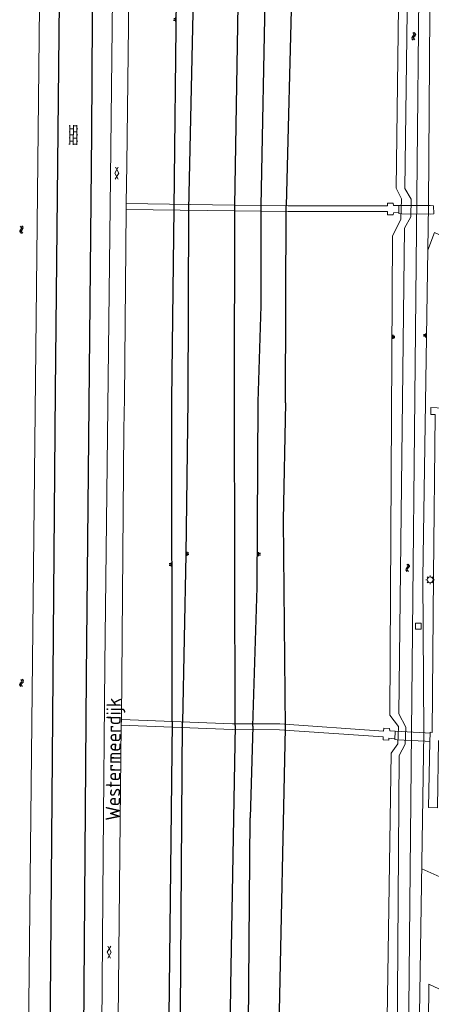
# Model space of a CAD drawing. Extents: x 168769 to 512904, y 516715 to 1559940.
# Tile 74 of 186: x 168923 to 168994, y 519824 to 519994. Entities that reach past the tile are written whole.
import ezdxf

# ---------------------------------------------------------------- set-up
doc = ezdxf.new("R2010")
doc.units = 0
doc.header["$MEASUREMENT"] = 0
doc.layers.get('0').update_dxf_attribs({"linetype": 'CONTINUOUS'})
for name, color, linetype, lineweight in [('B04_KUNSTWERK', 32, 'CONTINUOUS', 0), ('Q21_LANTAARNPAAL', 7, 'CONTINUOUS', 18), ('Q28_rioolput', 7, 'CONTINUOUS', 18), ('S01_symb_gesloten_verh', 7, 'CONTINUOUS', 0), ('S02_symb_open_verh', 7, 'CONTINUOUS', 13), ('T02_RASTER', 34, 'CONTINUOUS', 0), ('T09_INSTEEKSLOOT', 72, 'CONTINUOUS', 0), ('T51_CULTUURSCHEIDING', 3, 'CONTINUOUS', 0), ('V00_kant_verharding', 252, 'CONTINUOUS', 0), ('W00_KANT_WATER', 140, 'CONTINUOUS', 0)]:
    doc.layers.add(name, color=color, linetype=linetype, lineweight=lineweight)
for name, color, linetype in [('S04_Talud', 7, 'CONTINUOUS'), ('S05_Water', 132, 'CONTINUOUS'), ('T20_TALUD', 34, 'CONTINUOUS'), ('Z06_STRAATNAAM', 7, 'CONTINUOUS')]:
    doc.layers.add(name, color=color, linetype=linetype)
doc.styles.add('ISOCP', font='isocp.shx', dxfattribs={"height": 1.8})

# ---------------------------------------------------------------- blocks, each defined once
blk = doc.blocks.new('S04')
at = {"color": 0}
for p, q in [((0, 0.5), (0.5, 0.5)), ((0, 0.25), (1, 0.25)), ((0, 0), (0.5, 0)), ((0, -0.25), (1, -0.25)), ((0, -0.5), (0.5, -0.5))]:
    blk.add_line(p, q, dxfattribs=at)
blk = doc.blocks.new('S05')
at = {"color": 0}
for p, q in [((0.08, 0.3), (0.38, 0.59)), ((0.11, -0.19), (0.41, 0.09)), ((0.38, 0.59), (0.68, 0.71)), ((0.41, 0.09), (0.71, 0.21)), ((0.68, 0.71), (1.01, 0.62)), ((0.71, 0.21), (1.02, 0.12)), ((1.01, 0.62), (1.33, 0.37)), ((1.02, 0.12), (1.36, -0.12)), ((1.33, 0.37), (1.66, 0.13)), ((1.66, 0.13), (1.97, 0.04)), ((1.97, 0.04), (2.28, 0.16)), ((2.28, 0.16), (2.58, 0.44)), ((1.36, -0.12), (1.68, -0.37)), ((1.68, -0.37), (2, -0.46)), ((2, -0.46), (2.31, -0.33)), ((2.31, -0.33), (2.61, -0.05))]:
    blk.add_line(p, q, dxfattribs=at)
blk = doc.blocks.new('S024')
at = {"color": 0}
for p, q in [((0, 1.2), (6.7, 1.2)), ((0, 0), (6.7, 0)), ((0.2, 1.2), (0.2, 0)), ((1.25, 1.5), (1.25, 1.2)), ((1.25, 0), (1.25, -1.2)), ((2.3, 1.2), (2.3, 0)), ((3.35, 1.5), (3.35, 1.2)), ((3.35, 0), (3.35, -1.2)), ((4.4, 1.2), (4.4, 0)), ((5.45, 1.5), (5.45, 1.2)), ((5.45, 0), (5.45, -1.2)), ((6.5, 1.2), (6.5, 0)), ((0, -1.2), (6.7, -1.2)), ((0.2, -1.2), (0.2, -1.5)), ((2.3, -1.2), (2.3, -1.5)), ((4.4, -1.2), (4.4, -1.5)), ((6.5, -1.2), (6.5, -1.5))]:
    blk.add_line(p, q, dxfattribs=at)
blk = doc.blocks.new('Q21')
at = {"color": 0}
for points in [[(-1.5, 0), (-1, 0)], [(-1.06, 1.06), (-0.71, 0.71)], [(0, 1.5), (0, 1)], [(1.06, 1.06), (0.71, 0.71)], [(1.5, 0), (1, 0)], [(-1.06, -1.06), (-0.71, -0.71)], [(0, -1.5), (0, -1)], [(1.06, -1.06), (0.71, -0.71)]]:
    blk.add_lwpolyline(points, dxfattribs=at)
blk.add_circle((0, 0), 1, dxfattribs=at)
blk = doc.blocks.new('Q28')
at = {"color": 0}
blk.add_lwpolyline([(1, 1), (1, -1), (-1, -1), (-1, 1)], close=True, dxfattribs=at)
blk = doc.blocks.new('S012')
at = {"color": 0}
for p, q in [((1.18, 2.05), (0, 0)), ((1.18, -2.05), (0, 0)), ((1.4, 0), (0.21, -2.05)), ((1.4, 0), (0.22, 2.05))]:
    blk.add_line(p, q, dxfattribs=at)

msp = doc.modelspace()

# ---------------------------------------------------------------- linework, layer by layer
at = {"layer": 'B04_KUNSTWERK'}
for points in [[(168993.83, 519960.25), (168994.47, 519960.27), (168994.46, 519961.68), (168993.86, 519961.71), (168989.02, 519961.72), (168988.45, 519961.73), (168988.45, 519961.51), (168988.45, 519960.52), (168988.46, 519960.32), (168988.94, 519960.27), (168993.83, 519960.25)], [(168993.87, 519870.74), (168993.78, 519869.29), (168992.97, 519869.34), (168988.18, 519869.57), (168987.77, 519869.61), (168987.77, 519869.84), (168987.83, 519870.85), (168987.84, 519871.05), (168992.99, 519870.79), (168993.87, 519870.74)]]:
    msp.add_lwpolyline(points, dxfattribs=at)
at = {"layer": 'T02_RASTER'}
for points in [[(168992.41, 519847.31), (169000.69, 519843.64), (169001.48, 519845.11), (169003.12, 519844.43)], [(168993.65, 519827.42), (168993.41, 519801.18)], [(168995.38, 519826.62), (168993.65, 519827.42)]]:
    msp.add_lwpolyline(points, dxfattribs=at)
at = {"layer": 'T09_INSTEEKSLOOT'}
msp.add_lwpolyline([(168992.76, 519870.8), (168990.31, 519710.07, -0.888399), (168984.77, 519710.92), (168987.15, 519867.3), (168988.27, 519868.87), (168988.41, 519871.88), (168986.87, 519873.81), (168987.38, 519956.46), (168988.79, 519959.37), (168988.93, 519962.87), (168987.99, 519964.73), (168988.64, 520013.9), (168989.07, 520088.76), (168988.93, 520111.98, -0.7782), (168996.84, 520112.03), (168996.76, 520095.95), (168995.61, 520092.74), (168994.54, 520089.78), (168994.4, 520074.06), (168993.89, 520011.6), (168993.57, 519961.75), (168992.57, 519897.52)], format="xyb", close=True, dxfattribs=at)
at = {"layer": 'T20_TALUD'}
for p, q in [((168953.24, 520010.33), (168952.17, 519961.08)), ((168949.66, 519961.13), (168950.14, 520000)), ((168968.82, 519871.61), (168966.66, 519766.58))]:
    msp.add_line(p, q, dxfattribs=at)
for points in [[(168935.04, 520500), (168929.17, 519929.78), (168927.92, 519782.34)], [(168934.55, 519880.62), (168935.48, 519974.22), (168935.78, 520023.35), (168936.73, 520116.02), (168937.94, 520200.13), (168938.5, 520252.4), (168938.71, 520294.7), (168940.91, 520444), (168941.4, 520500)], [(168964.69, 519961.64), (168965.46, 520000), (168965.4, 520008.05)], [(168960.13, 519961.69), (168960.92, 520006.75)], [(168969.95, 520005.47), (168969.96, 520000), (168969.01, 519961.64)], [(168949.3, 519928.23), (168949.66, 519961.13)], [(168952.17, 519961.08), (168952.05, 519928.16)], [(168960.1, 519927.95), (168960.13, 519961.69)], [(168964.19, 519927.84), (168964.69, 519944.42), (168964.69, 519961.64)], [(168968.88, 519927.67), (168969.01, 519961.64)], [(168949.33, 519872.66), (168949.3, 519928.23)], [(168952.05, 519928.16), (168951.71, 519901.55), (168951.14, 519872.56)], [(168960.21, 519872.07), (168960.1, 519927.95)], [(168963.27, 519871.91), (168964.03, 519895.85), (168964.19, 519927.84)], [(168968.88, 519927.67), (168968.47, 519907.47), (168968.82, 519871.61)], [(168932.54, 519658.88), (168933.56, 519750), (168934.55, 519880.62)], [(168949.33, 519872.66), (168947.29, 519689.54), (168946.54, 519663.55)], [(168949.22, 519664.02), (168949.55, 519709.62), (168950.41, 519772.64), (168951.14, 519872.56)], [(168960.21, 519872.07), (168959.39, 519827.18), (168957.81, 519699.25), (168957.64, 519667.39)], [(168963.27, 519871.91), (168962.82, 519856.12)], [(168961.59, 519705.68), (168962.82, 519856.12)]]:
    msp.add_lwpolyline(points, dxfattribs=at)
at = {"layer": 'T51_CULTUURSCHEIDING'}
msp.add_lwpolyline([(168996.93, 519956.01), (168994.59, 519957.08), (168993.45, 519954)], dxfattribs=at)
at = {"layer": 'V00_kant_verharding'}
for p, q in [((168938.7, 519966.51), (168939.05, 520000)), ((168941.5, 519968.81), (168941.92, 520000)), ((168941.41, 519962.04), (168941.5, 519968.81)), ((168938.23, 519927.01), (168938.7, 519966.51)), ((168937.74, 519882.47), (168938.23, 519927.01)), ((168937.46, 519849.9), (168937.74, 519882.47)), ((168937.11, 519809.4), (168937.46, 519849.9))]:
    msp.add_line(p, q, dxfattribs=at)
for points in [[(168941.41, 519962.04), (168941.4, 519961.04), (168960.04, 519960.79)], [(168941.41, 519962.04), (168960.01, 519961.77)], [(168964.74, 519961.74), (168960.01, 519961.77)], [(168986.51, 519961.66), (168986.51, 519962.14), (168987.5, 519962.13), (168987.52, 519961.7)], [(168941.09, 519928.44), (168941.4, 519961.04)], [(168960.04, 519960.79), (168964.73, 519960.76)], [(168964.73, 519960.76), (168969.37, 519960.67)], [(168964.74, 519961.74), (168969.34, 519961.67)], [(168986.51, 519961.66), (168969.34, 519961.67)], [(168969.37, 519960.67), (168986.49, 519960.66)], [(168987.51, 519960.44), (168987.49, 519960.14), (168986.52, 519960.13), (168986.49, 519960.66)], [(168987.51, 519960.44), (168988.45, 519960.52)], [(168988.45, 519961.73), (168987.52, 519961.7)], [(168940.59, 519873.11), (168940.99, 519923.14), (168941.09, 519928.44)], [(168993.87, 519870.74), (168993.86, 519870.88), (168994.19, 519870.87), (168994.41, 519897.85), (168994.71, 519925.7), (168993.96, 519925.7), (168993.97, 519926.9), (169023.67, 519925.35)], [(168939.11, 519661.24), (168938.65, 519669.86), (168938.47, 519686.81), (168939.07, 519726.05), (168939.27, 519750), (168939.43, 519769.71), (168939.93, 519809.96), (168940.34, 519855.63), (168940.55, 519872.11)], [(168940.59, 519873.11), (168940.55, 519872.11), (168959.76, 519871.38)], [(168940.59, 519873.11), (168959.76, 519872.35)], [(168959.76, 519872.35), (168967.91, 519872.32)], [(168985.83, 519871.08), (168967.91, 519872.32)], [(168967.87, 519871.32), (168959.76, 519871.38)], [(168967.87, 519871.32), (168985.77, 519870.07)], [(168986.74, 519869.84), (168986.73, 519869.55), (168985.72, 519869.6), (168985.77, 519870.07)], [(168985.83, 519871.08), (168985.86, 519871.58), (168986.86, 519871.51), (168986.87, 519871.11)], [(168987.84, 519871.05), (168986.87, 519871.11)], [(168986.74, 519869.84), (168987.77, 519869.78)], [(168995.31, 519869.47), (168995.12, 519857.86), (168993.55, 519857.9), (168993.78, 519869.29)]]:
    msp.add_lwpolyline(points, dxfattribs=at)
at = {"layer": 'W00_KANT_WATER'}
msp.add_lwpolyline([(168929.47, 520280.95), (168923.7, 519738.14)], dxfattribs=at)
msp.add_lwpolyline([(168988.48, 519866.86), (168989.52, 519868.82), (168989.64, 519871.79), (168988.46, 519874.05), (168989.45, 519957.82), (168990.54, 519959.76), (168990.57, 519962.79), (168989.46, 519964.68), (168991.46, 520112.66), (168993.43, 520112.64), (168992.16, 520020.93), (168990.66, 519870.94), (168989.06, 519710.14), (168987.44, 519709.95)], close=True, dxfattribs=at)

# ---------------------------------------------------------------- block references
at = {"layer": 'Q21_LANTAARNPAAL', "xscale": 0.5, "yscale": 0.5}
msp.add_blockref('Q21', (168993.85, 519897.18), dxfattribs=at)
at = {"layer": 'Q28_rioolput', "xscale": 0.5, "yscale": 0.5}
msp.add_blockref('Q28', (168991.8, 519889.18), dxfattribs=at)
at = {"layer": 'S01_symb_gesloten_verh', "xscale": 0.5, "yscale": 0.5, "rotation": 359.8286130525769}
for p in [(168939.43, 519967.31), (168938.14, 519832.97)]:
    msp.add_blockref('S012', p, dxfattribs=at)
at = {"layer": 'S02_symb_open_verh', "xscale": 0.5, "yscale": 0.5, "rotation": 269.5659493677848}
msp.add_blockref('S024', (168932.31, 519975.56), dxfattribs=at)
at = {"layer": 'S04_Talud', "xscale": 0.5, "yscale": 0.5}
for p, rotation in [((168950.1, 519993.76), 179.6253870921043), ((168951.72, 519901.7), 358.7503554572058), ((168964.06, 519901.63), 359.7056530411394), ((168949.35, 519899.78), 179.9394265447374)]:
    msp.add_blockref('S04', p, dxfattribs=dict(at, rotation=rotation))
at = {"layer": 'S04_Talud', "xscale": 0.4999999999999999, "yscale": 0.4999999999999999}
for p, zscale, rotation in [((168987.27, 519939.09), 1.96524061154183, 359.6471185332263), ((168993.22, 519939.29), 1.880339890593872, 179.1080035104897)]:
    msp.add_blockref('S04', p, dxfattribs=dict(at, zscale=zscale, rotation=rotation))
at = {"layer": 'S05_Water'}
for p, xscale, yscale, rotation in [((168990.95, 519991.58), 0.5, 0.5, 269.5416435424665), ((168923.47, 519956.88), 0.4999999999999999, 0.4999999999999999, 93.91824886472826), ((168989.91, 519899.93), 0.5, 0.5, 268.7774680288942), ((168923.39, 519878.71), 0.4999999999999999, 0.4999999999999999, 87.28731377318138)]:
    msp.add_blockref('S05', p, dxfattribs=dict(at, xscale=xscale, yscale=yscale, rotation=rotation))

# ---------------------------------------------------------------- texts
at = {"layer": 'Z06_STRAATNAAM', "style": 'ISOCP'}
msp.add_text('Westermeerdijk', height=2.5, rotation=89.5409, dxfattribs=at).set_placement((168940.34, 519855.63))

doc.saveas('drawing.dxf')
